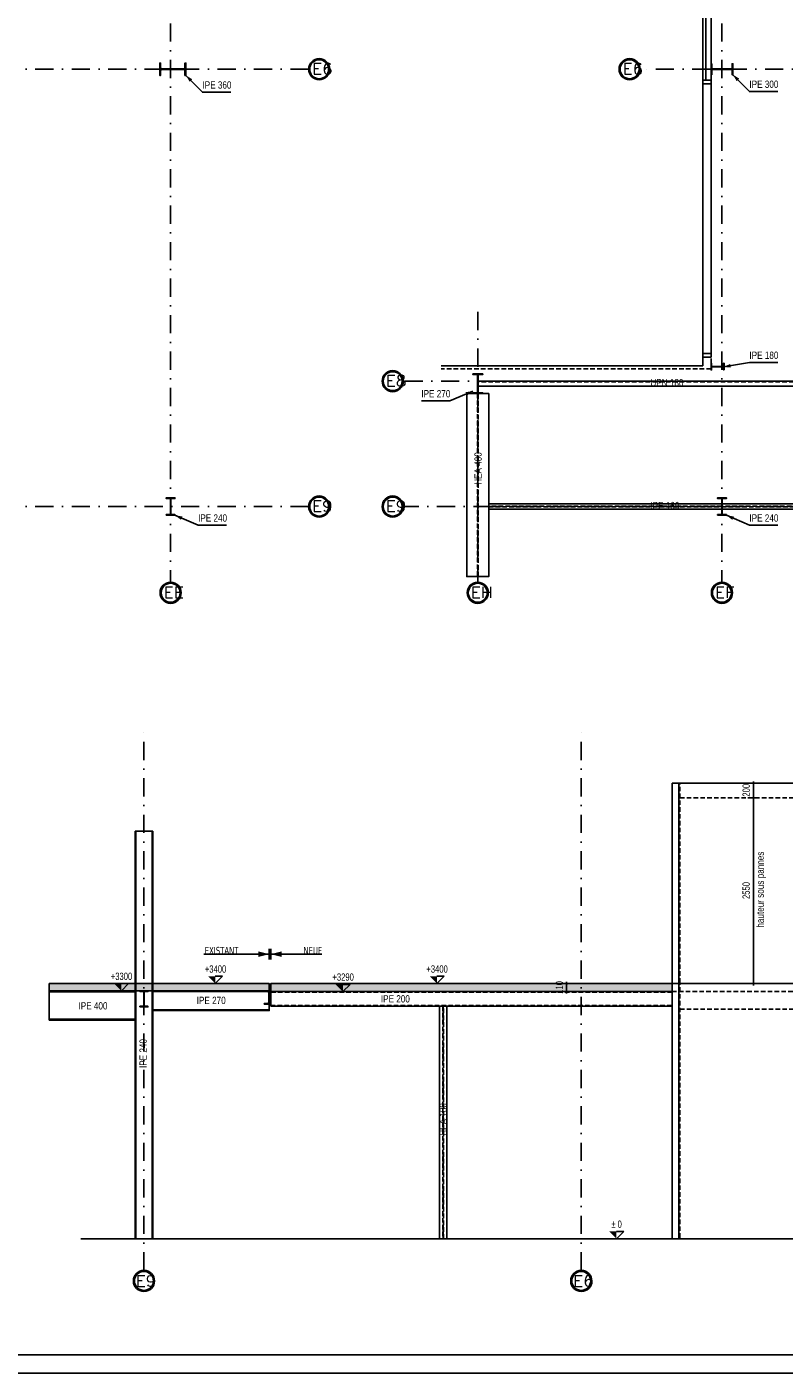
# Model space of a CAD drawing. Extents: x 293186 to 369035, y -341273 to -122059.
# Tile 13 of 64: x 314972 to 325360, y -293349 to -274881. Entities that reach past the tile are written whole.
import ezdxf

# ---------------------------------------------------------------- set-up
doc = ezdxf.new("R2010")
doc.units = 0
doc.header["$LTSCALE"] = 50
doc.linetypes.add('DASHDOT', pattern=[10, 5, -2.5, 0, -2.5])
doc.linetypes.add('HIDDEN', pattern=[1.875, 1.25, -0.625])
doc.layers.get('0').update_dxf_attribs({"color": 1, "linetype": 'CONTINUOUS'})
doc.layers.add('ECHELLE_1_50', color=7, linetype='CONTINUOUS')
doc.styles.add('ARIAL', font='txt')
doc.styles.add('CADWORK5', font='ROMAND', dxfattribs={"width": 0.8})
doc.styles.add('TAHOMA', font='txt')
pattern_1 = [(50, (0, 0), (-125.61891, 10.99023), [13.135287, -144.488156]), (355, (0, 0), (-24.300517, 131.73679), [10.508225, -115.590525]), (100.4514, (10.47, -0.92), (-101.318482, -120.746483), [11.163275, -122.796035]), (46.1842, (0, 35.03), (-186.913557, 28.988525), [19.702925, -216.73222]), (96.635597, (15.58, 32.61), (-163.694174, -170.60423), [16.74491, -184.19403]), (351.184204, (0, 35.03), (163.69402, 170.60438), [15.76235, -173.38579]), (21, (17.51, 26.27), (-104.540605, 70.513527), [13.135287, -144.488156]), (326, (17.51, 26.27), (42.61355, 127.000716), [10.508225, -115.590525]), (71.4514, (26.23, 20.4), (-147.154197, -56.48708), [11.163275, -122.796035]), (37.5, (0, 0), (2.1296356, 58.302083), [0.125, -114.189422, 0.125, -117.3419, 0.125, -116.028357]), (7.5, (0, 0), (46.0732545, 69.076148), [0.125, -66.902387, 0.125, -111.562359, 0.125, -44.222137]), (-32.5, (-39.056, 0), (93.4921374, -3.9502), [0.125, -43.784288, 0.125, -136.606991, 0.125, -181.266963]), (-42.5, (-56.57, 0), (102.137571, 17.532103), [0.125, -56.919575, 0.125, -90.721053, 0.125, -128.725815])]

# ---------------------------------------------------------------- blocks, each defined once
blk = doc.blocks.new('CDWK_EXTR_2')
at = {"color": 0}
blk.add_solid([(0, 0), (2, 0.5), (2, -0.5)], dxfattribs=at)
blk = doc.blocks.new('CDWK_EXTR_3')
at = {"color": 0}
blk.add_line((0, 1), (0, -1), dxfattribs=at)
blk.add_solid([(0, 0), (2, 0.5), (2, -0.5)], dxfattribs=at)
blk = doc.blocks.new('*D168')
at = {"layer": 'ECHELLE_1_50', "color": 150}
for p, q in [((317556, -288006), (317656, -287906)), ((317656, -287906), (317556, -287906)), ((317456, -288006), (317806, -288006))]:
    blk.add_line(p, q, dxfattribs=at)
blk.add_solid([(317556, -288006), (317556, -287906), (317456, -287906)], dxfattribs=at)
at = {"layer": 'ECHELLE_1_50', "color": 26, "style": 'ARIAL', "width": 0.75}
blk.add_text('+3400', height=100, dxfattribs=at).set_placement((317412, -287856))
blk = doc.blocks.new('*D169')
at = {"layer": 'ECHELLE_1_50', "color": 150}
for p, q in [((316167, -288106), (316517, -288106)), ((316267, -288106), (316367, -288006)), ((316367, -288006), (316267, -288006))]:
    blk.add_line(p, q, dxfattribs=at)
blk.add_solid([(316267, -288106), (316267, -288006), (316167, -288006)], dxfattribs=at)
at = {"layer": 'ECHELLE_1_50', "color": 26, "style": 'ARIAL', "width": 0.75}
blk.add_text('+3300', height=100, dxfattribs=at).set_placement((316122, -287956))
blk = doc.blocks.new('*D170')
at = {"layer": 'ECHELLE_1_50', "color": 150}
for p, q in [((319307, -288116), (319407, -288016)), ((319407, -288016), (319307, -288016)), ((319207, -288116), (319557, -288116))]:
    blk.add_line(p, q, dxfattribs=at)
blk.add_solid([(319307, -288116), (319307, -288016), (319207, -288016)], dxfattribs=at)
at = {"layer": 'ECHELLE_1_50', "color": 26, "style": 'ARIAL', "width": 0.75}
blk.add_text('+3290', height=100, dxfattribs=at).set_placement((319163, -287966))
blk = doc.blocks.new('*D171')
at = {"layer": 'ECHELLE_1_50', "color": 150}
for p, q in [((320597, -288006), (320697, -287906)), ((320697, -287906), (320597, -287906)), ((320497, -288006), (320847, -288006))]:
    blk.add_line(p, q, dxfattribs=at)
blk.add_solid([(320597, -288006), (320597, -287906), (320497, -287906)], dxfattribs=at)
at = {"layer": 'ECHELLE_1_50', "color": 26, "style": 'ARIAL', "width": 0.75}
blk.add_text('+3400', height=100, dxfattribs=at).set_placement((320452, -287856))
blk = doc.blocks.new('*D173')
at = {"layer": 'ECHELLE_1_50', "color": 150}
for p, q in [((322351, -288006), (322526, -288006)), ((322364, -287993), (322389, -288018)), ((322364, -288103), (322389, -288128)), ((322376, -287981), (322376, -288141)), ((322351, -288116), (322526, -288116))]:
    blk.add_line(p, q, dxfattribs=at)
at = {"layer": 'ECHELLE_1_50', "color": 26, "style": 'ARIAL', "width": 0.75}
blk.add_text('110', height=100, rotation=90, dxfattribs=at).set_placement((322326, -288146))
blk = doc.blocks.new('*D174')
at = {"layer": 'ECHELLE_1_50', "color": 150}
for p, q in [((323060, -291506), (323160, -291406)), ((323160, -291406), (323060, -291406)), ((323160, -291506), (322810, -291506))]:
    blk.add_line(p, q, dxfattribs=at)
blk.add_solid([(323060, -291506), (323060, -291406), (322960, -291406)], dxfattribs=at)
at = {"layer": 'ECHELLE_1_50', "color": 26, "style": 'ARIAL', "width": 0.75}
blk.add_text('%%P 0', height=100, dxfattribs=at).set_placement((322989, -291356))
blk = doc.blocks.new('*D205')
at = {"layer": 'ECHELLE_1_50'}
h = blk.add_hatch(color=150, dxfattribs=at)
edge = h.paths.add_edge_path()
edge.add_arc((324939, -285456), 6.25, 0, 360)
h = blk.add_hatch(color=150, dxfattribs=at)
edge = h.paths.add_edge_path()
edge.add_arc((324939, -288006), 6.25, 0, 360)
at = {"layer": 'ECHELLE_1_50', "color": 150}
for p, q in [((324964, -285456), (324864, -285456)), ((324939, -288031), (324939, -285431)), ((324964, -288006), (324864, -288006))]:
    blk.add_line(p, q, dxfattribs=at)
at = {"layer": 'ECHELLE_1_50', "color": 26, "style": 'ARIAL', "width": 0.75}
blk.add_text('2550', height=100, rotation=90, dxfattribs=at).set_placement((324889, -286845))
blk = doc.blocks.new('*D206')
at = {"layer": 'ECHELLE_1_50'}
h = blk.add_hatch(color=150, dxfattribs=at)
edge = h.paths.add_edge_path()
edge.add_arc((324939, -285256), 6.25, 0, 360)
h = blk.add_hatch(color=150, dxfattribs=at)
edge = h.paths.add_edge_path()
edge.add_arc((324939, -285456), 6.25, 0, 360)
at = {"layer": 'ECHELLE_1_50', "color": 150}
for p, q in [((324964, -285256), (324864, -285256)), ((324939, -285481), (324939, -285231)), ((324964, -285456), (324864, -285456))]:
    blk.add_line(p, q, dxfattribs=at)
at = {"layer": 'ECHELLE_1_50', "color": 26, "style": 'ARIAL', "width": 0.75}
blk.add_text('200', height=100, rotation=90, dxfattribs=at).set_placement((324889, -285441))

msp = doc.modelspace()

# ---------------------------------------------------------------- hatches: boundary and pattern name
at = {"layer": 'ECHELLE_1_50', "linetype": 'HIDDEN'}
for points in [[(323917, -288006), (323917, -285256), (323930, -285256), (323930, -288006)], [(323917, -291506), (323917, -288006), (323930, -288006), (323930, -291506)]]:
    msp.add_hatch(color=11, dxfattribs=at).paths.add_polyline_path(points)
at = {"layer": 'ECHELLE_1_50', "linetype": 'CONTINUOUS'}
h = msp.add_hatch(dxfattribs=at)
h.set_pattern_fill('AR-CONC', color=9, scale=0.787406, style=0, pattern_type=2)
h.set_pattern_definition(pattern_1)
h.paths.add_polyline_path([(318297, -288106), (318297, -288006), (315277, -288006), (315277, -288106)])
h = msp.add_hatch(dxfattribs=at)
h.set_pattern_fill('AR-CONC', color=9, scale=0.787406, style=0, pattern_type=2)
h.set_pattern_definition(pattern_1)
h.paths.add_polyline_path([(323822, -288116), (323822, -288006), (318317, -288006), (318317, -288116)])

# ---------------------------------------------------------------- linework, layer by layer
at = {"layer": 'ECHELLE_1_50', "color": 3, "linetype": 'DASHDOT'}
for p, q in [((316943, -252828), (316943, -282499)), ((324507, -252828), (324507, -282499)), ((318836, -275461), (308871, -275461)), ((333350, -275461), (323385, -275461)), ((321157, -278792), (321157, -282499)), ((324904, -279741), (320135, -279741)), ((318836, -281461), (305671, -281461)), ((333350, -281461), (320135, -281461)), ((316577, -291940), (316577, -284533)), ((322577, -291940), (322577, -284533))]:
    msp.add_line(p, q, dxfattribs=at)
at = {"layer": 'ECHELLE_1_50', "color": 2}
for p, q in [((324247, -279531), (324247, -263566)), ((324287, -275611), (324287, -274461)), ((324357, -274461), (324357, -279376)), ((324247, -275611), (324357, -275611)), ((324247, -279531), (320657, -279531))]:
    msp.add_line(p, q, dxfattribs=at)
at = {"layer": 'ECHELLE_1_50', "color": 106}
for p, q in [((324247, -275611), (324247, -275611)), ((324247, -275611), (324247, -275661)), ((324357, -275611), (324247, -275611)), ((324247, -275611), (324247, -275611)), ((324247, -275661), (324357, -275661)), ((324247, -275661), (324247, -275661)), ((324247, -275661), (324357, -275661)), ((324357, -275661), (324247, -275661)), ((324247, -275661), (324247, -275661)), ((324247, -279361), (324247, -275661)), ((324247, -275661), (324247, -279361)), ((324357, -275661), (324357, -275611)), ((324357, -275611), (324357, -275611)), ((324357, -275661), (324357, -275661)), ((324357, -275661), (324357, -275661)), ((324357, -275661), (324357, -279361)), ((324357, -275661), (324357, -279361)), ((324247, -279361), (324247, -279411)), ((324357, -279361), (324247, -279361)), ((324247, -279361), (324247, -279361)), ((324247, -279361), (324247, -279361)), ((324247, -279361), (324357, -279361)), ((324357, -279361), (324247, -279361)), ((324247, -279411), (324357, -279411)), ((324247, -279411), (324247, -279411)), ((324357, -279411), (324357, -279361)), ((324357, -279361), (324357, -279361)), ((324357, -279361), (324357, -279361)), ((324357, -279411), (324357, -279411))]:
    msp.add_line(p, q, dxfattribs=at)
at = {"layer": 'ECHELLE_1_50', "color": 5, "linetype": 'HIDDEN'}
for p, q in [((326240, -279749), (321161, -279749)), ((321152, -279911), (321152, -282421)), ((321163, -282421), (321163, -279911)), ((324505, -281458), (321308, -281458)), ((321308, -281463), (324505, -281463)), ((326305, -281458), (324504, -281458)), ((324504, -281463), (326305, -281463)), ((323822, -288124), (318317, -288124)), ((318317, -288307), (323822, -288307))]:
    msp.add_line(p, q, dxfattribs=at)
at = {"layer": 'ECHELLE_1_50', "color": 5, "linetype": 'DASHDOT'}
for p, q in [((321157, -279911), (321157, -282421)), ((324505, -281461), (321308, -281461)), ((326305, -281461), (324504, -281461))]:
    msp.add_line(p, q, dxfattribs=at)
at = {"layer": 'ECHELLE_1_50', "color": 5, "linetype": 'CONTINUOUS'}
for p, q in [((324505, -281424), (321307, -281424)), ((326305, -281424), (324503, -281424)), ((321308, -281497), (324505, -281497)), ((324505, -281497), (326305, -281497)), ((316467, -285916), (316467, -291506)), ((316688, -291506), (316688, -285916)), ((316457, -288119), (315277, -288119)), ((318297, -288116), (316697, -288116)), ((316697, -288366), (318297, -288366)), ((315277, -288492), (316457, -288492))]:
    msp.add_line(p, q, dxfattribs=at)
at = {"layer": 'ECHELLE_1_50', "color": 22, "linetype": 'HIDDEN'}
msp.add_line((323930, -285456, 2540), (328202, -285456, 2540), dxfattribs=at)
at = {"layer": 'ECHELLE_1_50', "color": 9}
for p, q in [((318297, -287602), (317397, -287602)), ((318317, -287602), (319019, -287602))]:
    msp.add_line(p, q, dxfattribs=at)
at = {"layer": 'ECHELLE_1_50', "color": 141, "linetype": 'HIDDEN'}
for p, q in [((320680, -288316), (320680, -291506)), ((320685, -291506), (320685, -288316))]:
    msp.add_line(p, q, dxfattribs=at)
at = {"layer": 'ECHELLE_1_50', "color": 141, "linetype": 'DASHDOT'}
msp.add_line((320682, -288316), (320682, -291506), dxfattribs=at)
at = {"layer": 'ECHELLE_1_50', "color": 136, "linetype": 'HIDDEN'}
msp.add_line((323930, -288356, 2540), (325972, -288356, 2540), dxfattribs=at)
at = {"layer": 'ECHELLE_1_50', "color": 7}
msp.add_line((315709, -291506, 2540), (339031, -291506, 2540), dxfattribs=at)
at = {"layer": 'ECHELLE_1_50', "color": 32, "linetype": 'CONTINUOUS'}
for points in [[(303867, -251399), (359917, -251399), (359917, -293349), (303867, -293349), (303867, -251399)], [(304117, -251649), (359667, -251649), (359667, -293099), (304117, -293099), (304117, -251649)]]:
    msp.add_lwpolyline(points, dxfattribs=at)
at = {"layer": 'ECHELLE_1_50', "color": 7, "linetype": 'HIDDEN'}
msp.add_lwpolyline([(333344, -253651), (324357, -253651), (324357, -279571), (320657, -279571)], dxfattribs=at)
at = {"layer": 'ECHELLE_1_50', "color": 5, "linetype": 'CONTINUOUS'}
for points in [[(317122, -275457), (316824, -275457, -0.414214), (316806, -275439), (316806, -275376), (316793, -275376), (316793, -275416), (316793, -275506), (316793, -275546), (316806, -275546), (316806, -275483, -0.414214), (316824, -275465), (317122, -275465, -0.414214), (317140, -275483), (317140, -275546), (317153, -275546)], [(317153, -275546), (317153, -275376), (317140, -275376), (317140, -275439, -0.414214), (317122, -275457)], [(324632, -275457), (324383, -275457, -0.414214), (324368, -275442), (324368, -275386), (324357, -275386), (324357, -275421), (324357, -275501), (324357, -275536), (324368, -275536), (324368, -275479, -0.414214), (324383, -275464), (324632, -275464, -0.414214), (324647, -275479), (324647, -275536), (324657, -275536)], [(324657, -275536), (324657, -275386), (324647, -275386), (324647, -275442, -0.414214), (324632, -275457)], [(324520, -279538), (324374, -279538, -0.414214), (324365, -279529), (324365, -279495), (324357, -279495), (324357, -279516), (324357, -279566), (324357, -279586), (324365, -279586), (324365, -279552, -0.414214), (324374, -279543), (324520, -279543, -0.414214), (324529, -279552), (324529, -279586), (324537, -279586)], [(324537, -279586), (324537, -279495), (324529, -279495), (324529, -279529, -0.414214), (324520, -279538)], [(321161, -279886), (321161, -279666, -0.414214), (321176, -279651), (321225, -279651), (321225, -279641), (321193, -279641), (321121, -279641), (321090, -279641), (321090, -279651), (321139, -279651, -0.414214), (321154, -279666), (321154, -279886, -0.414214), (321139, -279901), (321090, -279901), (321090, -279911)], [(321090, -279911), (321225, -279911), (321225, -279901), (321176, -279901, -0.414214), (321161, -279886)], [(316946, -281556), (316946, -281366, -0.414214), (316961, -281351), (317003, -281351), (317003, -281341), (316977, -281341), (316909, -281341), (316883, -281341), (316883, -281351), (316925, -281351, -0.414214), (316940, -281366), (316940, -281556, -0.414214), (316925, -281571), (316883, -281571), (316883, -281581)], [(324511, -281556), (324511, -281366, -0.414214), (324526, -281351), (324568, -281351), (324568, -281341), (324542, -281341), (324474, -281341), (324448, -281341), (324448, -281351), (324490, -281351, -0.414214), (324505, -281366), (324505, -281556, -0.414214), (324490, -281571), (324448, -281571), (324448, -281581)], [(316883, -281581), (317003, -281581), (317003, -281571), (316961, -281571, -0.414214), (316946, -281556)], [(324448, -281581), (324568, -281581), (324568, -281571), (324526, -281571, -0.414214), (324511, -281556)], [(316580, -288305), (316580, -288127, -0.414214), (316592, -288115), (316632, -288115), (316632, -288106), (316607, -288106), (316547, -288106), (316522, -288106), (316522, -288115), (316562, -288115, -0.414214), (316574, -288127), (316574, -288305, -0.414214), (316562, -288317), (316522, -288317), (316522, -288326)], [(316522, -288326), (316632, -288326), (316632, -288317), (316592, -288317, -0.414214), (316580, -288305)]]:
    msp.add_lwpolyline(points, format="xyb", dxfattribs=at)
at = {"layer": 'ECHELLE_1_50', "color": 7, "linetype": 'CONTINUOUS'}
for points in [[(317153, -275546), (317380, -275777), (317770, -275777)], [(324657, -275536), (324884, -275767), (325274, -275767)], [(324527, -279546), (324884, -279485), (325274, -279485)], [(321090, -279876), (320773, -280013), (320383, -280013)], [(317003, -281581), (317320, -281718), (317710, -281718)], [(324568, -281581), (324884, -281718), (325274, -281718)]]:
    msp.add_lwpolyline(points, dxfattribs=at)
at = {"layer": 'ECHELLE_1_50', "color": 5, "linetype": 'CONTINUOUS'}
for points in [[(326240, -279741), (321161, -279741), (321161, -279811), (326240, -279811), (326240, -279741)], [(321007, -279911), (321007, -282421), (321307, -282421), (321307, -279911), (321007, -279911)], [(316697, -291506), (316697, -285916), (316457, -285916), (316457, -291506), (316697, -291506)], [(315277, -288506), (316457, -288506), (316457, -288106), (315277, -288106), (315277, -288506)], [(318297, -288106), (316697, -288106), (316697, -288376), (318297, -288376), (318297, -288106)], [(318317, -288316), (323822, -288316), (323822, -288116), (318317, -288116), (318317, -288316)]]:
    msp.add_lwpolyline(points, dxfattribs=at)
at = {"layer": 'ECHELLE_1_50', "color": 11, "linetype": 'CONTINUOUS'}
for points in [[(323822, -285256), (328310, -285256), (328310, -288006), (323822, -288006)], [(323822, -288006), (337162, -288006), (337162, -291506), (323822, -291506)]]:
    msp.add_lwpolyline(points, close=True, dxfattribs=at)
at = {"layer": 'ECHELLE_1_50', "color": 9, "linetype": 'CONTINUOUS'}
for points in [[(318297, -288106), (318297, -288006), (315277, -288006), (315277, -288106)], [(323822, -288116), (323822, -288006), (318317, -288006), (318317, -288116)]]:
    msp.add_lwpolyline(points, close=True, dxfattribs=at)
at = {"layer": 'ECHELLE_1_50', "color": 5, "linetype": 'CONTINUOUS'}
msp.add_lwpolyline([(318297, -288286), (318227, -288286), (318227, -288283, -0.414214), (318233, -288277), (318278, -288273, 0.414214), (318289, -288262), (318289, -288196), (318289, -288129, 0.414214), (318278, -288118), (318233, -288114, -0.414214), (318227, -288108), (318227, -288106), (318257, -288106), (318297, -288106)], format="xyb", close=True, dxfattribs=at)
at = {"layer": 'ECHELLE_1_50', "color": 9, "linetype": 'HIDDEN'}
msp.add_lwpolyline([(323822, -288006), (323822, -288116), (328202, -288116), (328202, -288006)], close=True, dxfattribs=at)
at = {"layer": 'ECHELLE_1_50', "color": 141, "linetype": 'CONTINUOUS'}
msp.add_lwpolyline([(320632, -288316), (320632, -291506), (320732, -291506), (320732, -288316), (320632, -288316)], dxfattribs=at)
at = {"layer": 'ECHELLE_1_50', "color": 3, "linetype": 'CONTINUOUS'}
for centre, radius in [((318981, -275461), 145), ((318981, -275461), 130), ((323240, -275461), 145), ((323240, -275461), 130), ((319990, -279741), 145), ((319990, -279741), 130), ((318981, -281461), 145), ((318981, -281461), 130), ((319990, -281461), 145), ((319990, -281461), 130), ((316943, -282644), 145), ((316943, -282644), 130), ((321157, -282644), 145), ((321157, -282644), 130), ((324507, -282644), 145), ((324507, -282644), 130), ((316577, -292085), 145), ((316577, -292085), 130), ((322577, -292085), 145), ((322577, -292085), 130)]:
    msp.add_circle(centre, radius, dxfattribs=at)
at = {"layer": 'ECHELLE_1_50', "color": 11, "linetype": 'HIDDEN'}
for points in [[(323917, -285256, 2540), (323917, -288006, 2540), (323822, -288006, 2540), (323822, -285256, 2540)], [(323917, -288006, 2540), (323917, -285256, 2540), (323930, -285256, 2540), (323930, -288006, 2540)], [(323917, -288006, 2540), (323917, -291506, 2540), (323822, -291506, 2540), (323822, -288006, 2540)], [(323917, -291506, 2540), (323917, -288006, 2540), (323930, -288006, 2540), (323930, -291506, 2540)]]:
    msp.add_3dface(points, dxfattribs=at)

# ---------------------------------------------------------------- block references
at = {"layer": 'ECHELLE_1_50', "color": 7, "linetype": 'CONTINUOUS', "xscale": 50, "yscale": 50, "zscale": 50}
for p, rotation in [((317153, -275546), 314.51853723), ((324657, -275536), 314.51853723), ((324527, -279546), 9.745517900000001), ((321090, -279876), 203.34466617), ((317003, -281581), 336.6553338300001), ((324568, -281581), 336.6553338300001)]:
    msp.add_blockref('CDWK_EXTR_2', p, dxfattribs=dict(at, rotation=rotation))
at = {"layer": 'ECHELLE_1_50', "color": 0}
for name in ['*D206', '*D205', '*D169', '*D168', '*D170', '*D171', '*D173', '*D174']:
    msp.add_blockref(name, (0, 0), dxfattribs=at)
at = {"layer": 'ECHELLE_1_50', "color": 9, "xscale": 75, "yscale": 75, "zscale": 75, "rotation": 180}
msp.add_blockref('CDWK_EXTR_3', (318297, -287602), dxfattribs=at)
at = {"layer": 'ECHELLE_1_50', "color": 9, "xscale": 75, "yscale": 75, "zscale": 75}
msp.add_blockref('CDWK_EXTR_3', (318317, -287602), dxfattribs=at)

# ---------------------------------------------------------------- texts
at = {"layer": 'ECHELLE_1_50', "color": 96, "style": 'CADWORK5', "width": 1.125}
for s, p in [('E6', (318885, -275530)), ('E6', (323144, -275530)), ('E8', (319895, -279810)), ('E9', (318885, -281530)), ('E9', (319895, -281530)), ('EE', (316848, -282714)), ('EH', (321062, -282714)), ('EF', (324412, -282714)), ('E9', (316465, -292160)), ('E6', (322465, -292160))]:
    msp.add_text(s, height=150, dxfattribs=at).set_placement(p)
at = {"layer": 'ECHELLE_1_50', "color": 7, "width": 0.8}
for s, style, p in [('IPE 360', 'ARIAL', (317380, -275727)), ('IPE 300', 'ARIAL', (324884, -275717)), ('IPE 180', 'ARIAL', (324884, -279435)), ('UPN 180', 'ARIAL', (323526, -279811)), ('IPE 270', 'ARIAL', (320383, -279963)), ('IPE 160', 'ARIAL', (323526, -281497)), ('IPE 240', 'ARIAL', (317320, -281668)), ('IPE 240', 'ARIAL', (324884, -281668)), ('EXISTANT', 'TAHOMA', (317411, -287602)), ('NEUF', 'TAHOMA', (318765, -287602)), ('IPE 400', 'ARIAL', (315679, -288361)), ('IPE 270', 'ARIAL', (317301, -288286)), ('IPE 200', 'ARIAL', (319828, -288265))]:
    msp.add_text(s, height=100, dxfattribs=dict(at, style=style)).set_placement(p)
at = {"layer": 'ECHELLE_1_50', "color": 7, "style": 'ARIAL', "width": 0.8}
for s, p in [('HEA 400', (321211, -281163)), ('hauteur sous pannes', (325082, -287239)), ('IPE 240', (316615, -289164)), ('HEA 100', (320732, -290093))]:
    msp.add_text(s, height=100, rotation=90, dxfattribs=at).set_placement(p)

doc.saveas('drawing.dxf')
